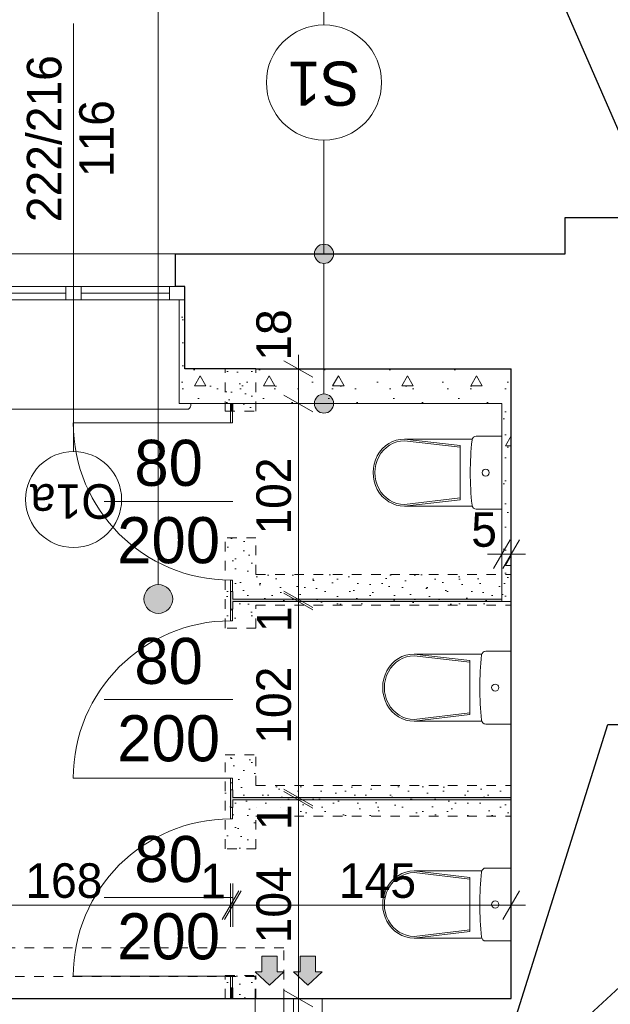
# Model space of a CAD drawing. Extents: x -145259 to -66341, y -2316 to 227384.
# Tile 29 of 141: x -90729 to -87653, y 57574 to 62704. Entities that reach past the tile are written whole.
import ezdxf

# ---------------------------------------------------------------- set-up
doc = ezdxf.new("R2010")
doc.units = 0
doc.header["$MEASUREMENT"] = 0
doc.linetypes.add('Hidden Line', pattern=[100, 50, -50])
for name, color, linetype, lineweight in [('Arch drzwi_Nr_Pióra__5', 7, 'Continuous', 13), ('Arch ocieplenie_Nr_Pióra__21', 7, 'Continuous', 13), ('Arch opisy okien_Nr_Pióra__21', 7, 'Continuous', 13), ('Arch opisy_Nr_Pióra__1', 7, 'Continuous', 25), ('Arch opisy_Nr_Pióra__21', 7, 'Continuous', 13), ('Arch wymiary_Nr_Pióra__21', 7, 'Continuous', 13), ('Arch wymiary_Nr_Pióra__5', 7, 'Continuous', 13), ('Arch ściany działowe_Nr_Pióra__15', 214, 'Continuous', 25), ('Arch ściany działowe_Nr_Pióra__5', 7, 'Continuous', 13), ('Drzwi ArchiCAD_Nr_Pióra__5', 7, 'Continuous', 13), ('Inwent kominy_Nr_Pióra__21', 7, 'Continuous', 13), ('INWENT OPISY_Nr_Pióra__21', 7, 'Continuous', 13), ('INWENT wyposarzenie_Nr_Pióra__21', 7, 'Continuous', 13), ('INWENT. OKNA_Nr_Pióra__21', 7, 'Continuous', 13), ('INWENT.ŚCIANY_Nr_Pióra__1', 7, 'Continuous', 25), ('INWENT.ŚCIANY_Nr_Pióra__21', 7, 'Continuous', 13)]:
    doc.layers.add(name, color=color, linetype=linetype, lineweight=lineweight)
for name, color, linetype in [('Arch ocieplenie', 7, 'Continuous'), ('Arch opisy', 7, 'Continuous'), ('Arch wymiary', 7, 'Continuous'), ('Arch ściany działowe', 7, 'Continuous'), ('Drzwi ArchiCAD', 7, 'Continuous'), ('INWENT wyposarzenie', 7, 'Continuous')]:
    doc.layers.add(name, color=color, linetype=linetype)
doc.layers.add('Arch wyburzenia_Nr_Pióra__2', color=7, linetype='Continuous', lineweight=13, true_color=0x7f7f7f)
doc.layers.add('INWENT.ŚCIANY_Nr_Pióra__2', color=7, linetype='Continuous', lineweight=13, true_color=0x7f7f7f)
doc.styles.add('GENERATED_STYLE_1', font='txt')
doc.styles.add('GENERATED_STYLE_6', font='txt')
doc.styles.add('GENERATED_STYLE_7', font='txt')
doc.styles.add('GENERATED_STYLE_8', font='txt')
doc.dimstyles.new('GENERATED_STYLE__1', dxfattribs={"dimtxt": 179.999995, "dimasz": 114, "dimexe": 0.18, "dimexo": 0, "dimgap": 0.09, "dimtad": 1, "dimdec": 0, "dimlfac": 0.1, "dimzin": 0, "dimdsep": 46, "dimtxsty": 'GENERATED_STYLE_1', "dimblk": 'ARROWHEAD_2', "dimblk1": 'ARROWHEAD_2', "dimblk2": 'ARROWHEAD_2', "dimcen": 0.09, "dimclrd": 7, "dimclre": 7, "dimclrt": 7, "dimazin": 0, "dimtfac": 1, "dimtdec": 4, "dimtmove": 0, "dimatfit": 3, "dimfxl": 0, "dimtolj": 1, "dimtzin": 0, "dimarcsym": 0})
doc.dimstyles.new('GENERATED_STYLE__2', dxfattribs={"dimtxt": 179.999995, "dimasz": 114, "dimexe": 0.18, "dimexo": 0, "dimgap": 0.09, "dimtad": 1, "dimtih": 1, "dimtoh": 1, "dimdec": 0, "dimlfac": 0.1, "dimzin": 0, "dimdsep": 46, "dimtxsty": 'GENERATED_STYLE_1', "dimblk": 'ARROWHEAD_2', "dimblk1": 'ARROWHEAD_2', "dimblk2": 'ARROWHEAD_2', "dimcen": 0.09, "dimclrd": 7, "dimclre": 7, "dimclrt": 7, "dimazin": 0, "dimtfac": 1, "dimtdec": 4, "dimtmove": 0, "dimatfit": 3, "dimfxl": 0, "dimtolj": 1, "dimtzin": 0, "dimarcsym": 0})
doc.dimstyles.new('GENERATED_STYLE__9', dxfattribs={"dimtxt": 0.18, "dimasz": 109.44, "dimexe": 0.18, "dimexo": 0.0625, "dimgap": 0.09, "dimtad": 0, "dimtih": 1, "dimtoh": 1, "dimdec": 4, "dimzin": 0, "dimdsep": 46, "dimcen": 0.09, "dimadec": 0, "dimazin": 0, "dimtfac": 1, "dimtdec": 4, "dimtmove": 0, "dimatfit": 3, "dimldrblk": 'ARROWHEAD_11', "dimfxl": 0, "dimtolj": 1, "dimtzin": 0, "dimarcsym": 0})
pattern_1 = [(45, (0, 200), (-63.63961, 63.63961), [0, -60, 0, -90]), (110, (200, 200), (84.572336, 30.78181), [0, -44, 0, -76])]
pattern_2 = [(0, (0, 0), (0, 623.5383), [60, -300]), (0, (180, 311.8), (0, 623.5383), [60, -300]), (60, (0, 0), (-540, 311.769), [60, -300]), (60, (360, 0), (-540, 311.769), [60, -300]), (120, (60, 0), (540, 311.769), [60, -300]), (120, (420, 0), (540, 311.769), [60, -300]), (0, (0, 60), (0, 120), [0, -120, 0, -180]), (45, (60, 60), (-84.85282, 84.85282), [0, -90, 0, -150])]

# ---------------------------------------------------------------- blocks, each defined once
blk = doc.blocks.new('Ściana_36', base_point=(-88218.7, 59671.6))
at = {"layer": 'Arch ściany działowe_Nr_Pióra__15', "linetype": 'Continuous'}
blk.add_hatch(color=256, dxfattribs=at).paths.add_polyline_path([(-88218.7, 59683.6), (-89618.7, 59683.6), (-89618.7, 59671.6), (-88218.7, 59671.6)], flags=0)
at = {"layer": 'Arch ściany działowe_Nr_Pióra__5', "linetype": 'Continuous'}
for p, q in [((-88218.7, 59683.6), (-89618.7, 59683.6)), ((-89618.7, 59671.6), (-88218.7, 59671.6)), ((-88218.7, 59671.6), (-88218.7, 59683.6))]:
    blk.add_line(p, q, dxfattribs=at)
blk = doc.blocks.new('D1 Drzwi proste 14_2')
at = {"layer": 'Drzwi ArchiCAD_Nr_Pióra__5', "linetype": 'Continuous'}
for p, q in [((410, 0), (410, 820)), ((-410, 0), (-470, 0)), ((-470, 0), (-470, -10)), ((-470, 0), (-470, -10)), ((-410, -10), (-410, 0)), ((470, 0), (410, 0)), ((410, 0), (410, -10)), ((470, -10), (470, 0)), ((470, 0), (470, -10)), ((-470, -10), (-410, -10)), ((410, -10), (470, -10))]:
    blk.add_line(p, q, dxfattribs=at)
blk.add_arc((410, 0), 820, 90, 180, dxfattribs=at)
blk = doc.blocks.new('D1 Drzwi proste 14_3')
at = {"layer": 'Drzwi ArchiCAD_Nr_Pióra__5', "linetype": 'Continuous'}
for p, q in [((410, 0), (410, 820)), ((-410, 0), (-470, 0)), ((-470, 0), (-470, -10)), ((-470, 0), (-470, -10)), ((-410, -10), (-410, 0)), ((470, 0), (410, 0)), ((410, 0), (410, -10)), ((470, -10), (470, 0)), ((470, 0), (470, -10)), ((-470, -10), (-410, -10)), ((410, -10), (470, -10))]:
    blk.add_line(p, q, dxfattribs=at)
blk.add_arc((410, 0), 820, 90, 180, dxfattribs=at)
blk = doc.blocks.new('Ściana_37', base_point=(-89618.7, 57603.6))
at = {"layer": 'Arch ściany działowe_Nr_Pióra__15', "linetype": 'Continuous'}
for points in [[(-89618.7, 60703.6), (-89630.7, 60703.6), (-89630.7, 60663.6), (-89620.7, 60663.6), (-89618.7, 60663.6)], [(-89630.7, 59631.6), (-89620.7, 59631.6), (-89618.7, 59631.6), (-89618.7, 59723.6), (-89620.7, 59723.6), (-89630.7, 59723.6)], [(-89630.7, 58599.6), (-89620.7, 58599.6), (-89618.7, 58599.6), (-89618.7, 58691.6), (-89620.7, 58691.6), (-89630.7, 58691.6)], [(-89630.7, 57603.6), (-89618.7, 57603.6), (-89618.7, 57659.6), (-89620.7, 57659.6), (-89630.7, 57659.6)]]:
    blk.add_hatch(color=256, dxfattribs=at).paths.add_polyline_path(points, flags=0)
at = {"layer": 'Arch ściany działowe_Nr_Pióra__5', "linetype": 'Continuous'}
for p, q in [((-89618.7, 60703.6), (-89630.7, 60703.6)), ((-89630.7, 60703.6), (-89630.7, 60663.6)), ((-89618.7, 60663.6), (-89618.7, 60703.6)), ((-89630.7, 60663.6), (-89620.7, 60663.6)), ((-89620.7, 60663.6), (-89618.7, 60663.6)), ((-89630.7, 59723.6), (-89620.7, 59723.6)), ((-89630.7, 59723.6), (-89630.7, 59631.6)), ((-89620.7, 59723.6), (-89618.7, 59723.6)), ((-89618.7, 59683.6), (-89618.7, 59723.6)), ((-89618.7, 59631.6), (-89618.7, 59671.6)), ((-89630.7, 59631.6), (-89620.7, 59631.6)), ((-89620.7, 59631.6), (-89618.7, 59631.6)), ((-89630.7, 58691.6), (-89620.7, 58691.6)), ((-89630.7, 58691.6), (-89630.7, 58599.6)), ((-89620.7, 58691.6), (-89618.7, 58691.6)), ((-89618.7, 58651.6), (-89618.7, 58691.6)), ((-89618.7, 58599.6), (-89618.7, 58639.6)), ((-89630.7, 58599.6), (-89620.7, 58599.6)), ((-89620.7, 58599.6), (-89618.7, 58599.6)), ((-89630.7, 57659.6), (-89620.7, 57659.6)), ((-89630.7, 57659.6), (-89630.7, 57603.6)), ((-89620.7, 57659.6), (-89618.7, 57659.6)), ((-89618.7, 57603.6), (-89618.7, 57659.6)), ((-89630.7, 57603.6), (-89618.7, 57603.6))]:
    blk.add_line(p, q, dxfattribs=at)
at = {"layer": 'Drzwi ArchiCAD', "color": 8, "linetype": 'Continuous', "lineweight": 13, "true_color": 0x7f7f7f, "zscale": 1000, "rotation": 90.00000000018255}
blk.add_blockref('D1 Drzwi proste 14_3', (-89630.7, 60193.6), dxfattribs=at)
at = {"layer": 'Drzwi ArchiCAD', "color": 8, "linetype": 'Continuous', "lineweight": 13, "true_color": 0x7f7f7f, "xscale": -1, "zscale": 1000, "rotation": 90.00000000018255}
for p in [(-89630.7, 59161.6), (-89630.7, 58129.6)]:
    blk.add_blockref('D1 Drzwi proste 14_2', p, dxfattribs=at)
blk = doc.blocks.new('Ściana_38', base_point=(-88168.7, 58639.6))
at = {"layer": 'Arch ściany działowe_Nr_Pióra__15', "linetype": 'Continuous'}
blk.add_hatch(color=256, dxfattribs=at).paths.add_polyline_path([(-88168.7, 58651.6), (-89618.7, 58651.6), (-89618.7, 58639.6), (-88168.7, 58639.6)], flags=0)
at = {"layer": 'Arch ściany działowe_Nr_Pióra__5', "linetype": 'Continuous'}
for p, q in [((-88168.7, 58651.6), (-89618.7, 58651.6)), ((-89618.7, 58639.6), (-88168.7, 58639.6)), ((-88168.7, 58639.6), (-88168.7, 58651.6))]:
    blk.add_line(p, q, dxfattribs=at)
blk = doc.blocks.new('Ściana_39', base_point=(-88168.7, 60883.6))
at = {"layer": 'Arch ocieplenie_Nr_Pióra__21', "linetype": 'Continuous'}
h = blk.add_hatch(dxfattribs=at)
h.set_pattern_fill('Structural_Concrete', color=256, style=0, pattern_type=2)
h.set_pattern_definition(pattern_2)
h.paths.add_polyline_path([(-88168.7, 60883.6), (-89868.7, 60883.6), (-89898.7, 60703.6), (-88218.7, 60703.6)], flags=0)
for p, q in [((-88168.7, 60883.6), (-89868.7, 60883.6)), ((-89898.7, 60703.6), (-88218.7, 60703.6))]:
    blk.add_line(p, q, dxfattribs=at)
blk = doc.blocks.new('Ściana_41', base_point=(-88168.7, 60883.6))
at = {"layer": 'Arch ocieplenie_Nr_Pióra__21', "linetype": 'Continuous'}
h = blk.add_hatch(dxfattribs=at)
h.set_pattern_fill('Structural_Concrete', color=256, style=0, pattern_type=2)
h.set_pattern_definition(pattern_2)
h.paths.add_polyline_path([(-88218.7, 60703.6), (-88218.7, 59671.6), (-88168.7, 59671.6), (-88168.7, 60883.6)], flags=0)
for p, q in [((-88168.7, 59671.6), (-88168.7, 60883.6)), ((-88218.7, 60703.6), (-88218.7, 59671.6)), ((-88218.7, 59671.6), (-88168.7, 59671.6))]:
    blk.add_line(p, q, dxfattribs=at)
blk = doc.blocks.new('Ściana_46', base_point=(-89868.7, 60883.6))
at = {"layer": 'Arch ocieplenie_Nr_Pióra__21', "linetype": 'Continuous'}
h = blk.add_hatch(dxfattribs=at)
h.set_pattern_fill('Structural_Concrete', color=256, style=0, pattern_type=2)
h.set_pattern_definition(pattern_2)
h.paths.add_polyline_path([(-89868.7, 60883.6), (-89868.7, 61243.6), (-89898.7, 61243.6), (-89898.7, 60703.6)], flags=0)
for p, q in [((-89868.7, 61243.6), (-89898.7, 61243.6)), ((-89898.7, 61243.6), (-89898.7, 60703.6)), ((-89868.7, 60883.6), (-89868.7, 61243.6))]:
    blk.add_line(p, q, dxfattribs=at)
blk = doc.blocks.new('Symbol WC 2 14_5', base_point=(-88168.7, 59413.6))
at = {"layer": 'INWENT wyposarzenie_Nr_Pióra__21', "linetype": 'Continuous'}
for p, q in [((-88168.7, 59413.6), (-88301.2, 59413.6)), ((-88168.7, 59413.6), (-88168.7, 59033.6)), ((-88322.5, 59398.5), (-88675.5, 59398.5)), ((-88675, 59398.5), (-88384.5, 59364.5)), ((-88675, 59389.6), (-88384.5, 59355.6)), ((-88384.5, 59223.6), (-88384.5, 59364.5)), ((-88384.5, 59223.6), (-88384.5, 59082.7)), ((-88322.3, 59048.7), (-88675.5, 59048.7)), ((-88675, 59057.6), (-88384.5, 59091.6)), ((-88675, 59048.7), (-88384.5, 59082.7)), ((-88168.7, 59033.6), (-88301.2, 59033.6))]:
    blk.add_line(p, q, dxfattribs=at)
for centre, major_axis, ratio, start_param, end_param in [((-88301.2, 59391.5), (-22.3, 0), 0.989247, 4.712389, 6.173785), ((-88675.5, 59223.6), (0, 174.9), 0.933096, 0, 3.141593), ((-88675, 59223.6), (0, 166), 0.93174, 0, 3.141593), ((-86689, 59223.6), (-1643.4, 0), 0.989247, 6.178217, 6.388032), ((-88301.2, 59055.7), (-22.3, 0), 0.989247, 0.100415, 1.570796)]:
    blk.add_ellipse(centre, major_axis=major_axis, ratio=ratio, start_param=start_param, end_param=end_param, dxfattribs=at)
blk.add_ellipse((-88252.3, 59223.6), major_axis=(-18.7, 0), ratio=0.989247, dxfattribs=at)
blk = doc.blocks.new('Symbol WC 2 14_6', base_point=(-88218.7, 60533.6))
at = {"layer": 'INWENT wyposarzenie_Nr_Pióra__21', "linetype": 'Continuous'}
for p, q in [((-88218.7, 60533.6), (-88351.2, 60533.6)), ((-88218.7, 60533.6), (-88218.7, 60153.6)), ((-88372.5, 60518.5), (-88725.5, 60518.5)), ((-88725, 60518.5), (-88434.5, 60484.5)), ((-88725, 60509.6), (-88434.5, 60475.6)), ((-88434.5, 60343.6), (-88434.5, 60484.5)), ((-88434.5, 60343.6), (-88434.5, 60202.7)), ((-88725, 60177.6), (-88434.5, 60211.6)), ((-88725, 60168.7), (-88434.5, 60202.7)), ((-88372.3, 60168.7), (-88725.5, 60168.7)), ((-88218.7, 60153.6), (-88351.2, 60153.6))]:
    blk.add_line(p, q, dxfattribs=at)
for centre, major_axis, ratio, start_param, end_param in [((-88351.2, 60511.5), (-22.3, 0), 0.989247, 4.712389, 6.173785), ((-88725.5, 60343.6), (0, 174.9), 0.933096, 0, 3.141593), ((-88725, 60343.6), (0, 166), 0.93174, 0, 3.141593), ((-86739, 60343.6), (-1643.4, 0), 0.989247, 6.178217, 6.388032), ((-88351.2, 60175.7), (-22.3, 0), 0.989247, 0.100415, 1.570796)]:
    blk.add_ellipse(centre, major_axis=major_axis, ratio=ratio, start_param=start_param, end_param=end_param, dxfattribs=at)
blk.add_ellipse((-88302.3, 60343.6), major_axis=(-18.7, 0), ratio=0.989247, dxfattribs=at)
blk = doc.blocks.new('Symbol WC 2 14_7', base_point=(-88168.7, 58283.6))
at = {"layer": 'INWENT wyposarzenie_Nr_Pióra__21', "linetype": 'Continuous'}
for p, q in [((-88168.7, 58283.6), (-88301.2, 58283.6)), ((-88168.7, 58283.6), (-88168.7, 57903.6)), ((-88322.5, 58268.5), (-88675.5, 58268.5)), ((-88675, 58268.5), (-88384.5, 58234.5)), ((-88675, 58259.6), (-88384.5, 58225.6)), ((-88384.5, 58093.6), (-88384.5, 58234.5)), ((-88384.5, 58093.6), (-88384.5, 57952.7)), ((-88322.3, 57918.7), (-88675.5, 57918.7)), ((-88675, 57927.6), (-88384.5, 57961.6)), ((-88675, 57918.7), (-88384.5, 57952.7)), ((-88168.7, 57903.6), (-88301.2, 57903.6))]:
    blk.add_line(p, q, dxfattribs=at)
for centre, major_axis, ratio, start_param, end_param in [((-88301.2, 58261.5), (-22.3, 0), 0.989247, 4.712389, 6.173785), ((-88675.5, 58093.6), (0, 174.9), 0.933096, 0, 3.141593), ((-88675, 58093.6), (0, 166), 0.93174, 0, 3.141593), ((-86689, 58093.6), (-1643.4, 0), 0.989247, 6.178217, 6.388032), ((-88301.2, 57925.7), (-22.3, 0), 0.989247, 0.100415, 1.570796)]:
    blk.add_ellipse(centre, major_axis=major_axis, ratio=ratio, start_param=start_param, end_param=end_param, dxfattribs=at)
blk.add_ellipse((-88252.3, 58093.6), major_axis=(-18.7, 0), ratio=0.989247, dxfattribs=at)
blk = doc.blocks.new('Linia_16', base_point=(-89144.4, 61483.6))
at = {"layer": 'Arch opisy_Nr_Pióra__21', "linetype": 'Continuous'}
blk.add_line((-89144.4, 61483.6), (-89144.4, 62076.6), dxfattribs=at)
blk.add_circle((-89144.4, 62376.6), 300, dxfattribs=at)
blk = doc.blocks.new('Linia_17', base_point=(-89144.4, 60703.6))
at = {"layer": 'Arch opisy_Nr_Pióra__21', "linetype": 'Continuous'}
for points in [[(-89094.4, 61483.6), (-89098.2, 61502.7), (-89109, 61519), (-89125.2, 61529.8), (-89144.4, 61533.6), (-89163.5, 61529.8), (-89179.7, 61519), (-89190.6, 61502.7), (-89194.4, 61483.6), (-89190.6, 61464.5), (-89179.7, 61448.2), (-89163.5, 61437.4), (-89144.4, 61433.6), (-89125.2, 61437.4), (-89109, 61448.2), (-89098.2, 61464.5)], [(-89094.4, 60703.6), (-89098.2, 60722.7), (-89109, 60739), (-89125.2, 60749.8), (-89144.4, 60753.6), (-89163.5, 60749.8), (-89179.7, 60739), (-89190.6, 60722.7), (-89194.4, 60703.6), (-89190.6, 60684.5), (-89179.7, 60668.2), (-89163.5, 60657.4), (-89144.4, 60653.6), (-89125.2, 60657.4), (-89109, 60668.2), (-89098.2, 60684.5)]]:
    blk.add_hatch(color=256, dxfattribs=at).paths.add_polyline_path(points, flags=0)
blk.add_line((-89144.4, 60753.6), (-89144.4, 61433.6), dxfattribs=at)
for centre in [(-89144.4, 61483.6), (-89144.4, 60703.6)]:
    blk.add_circle(centre, 50, dxfattribs=at)
blk = doc.blocks.new('Linia_27', base_point=(-90007.5, 64184.9))
at = {"layer": 'Arch opisy_Nr_Pióra__21', "linetype": 'Continuous'}
blk.add_hatch(color=256, dxfattribs=at).paths.add_polyline_path([(-89932.5, 59685.2), (-89938.2, 59713.9), (-89954.4, 59738.2), (-89978.8, 59754.5), (-90007.5, 59760.2), (-90036.2, 59754.5), (-90060.5, 59738.2), (-90076.7, 59713.9), (-90082.5, 59685.2), (-90076.7, 59656.5), (-90060.5, 59632.2), (-90036.2, 59615.9), (-90007.5, 59610.2), (-89978.8, 59615.9), (-89954.4, 59632.2), (-89938.2, 59656.5)], flags=0)
blk.add_line((-90007.5, 64184.9), (-90007.5, 59760.2), dxfattribs=at)
blk.add_circle((-90007.5, 59685.2), 75, dxfattribs=at)
blk = doc.blocks.new('Linia_33', base_point=(-89144.4, 62376.6))
at = {"layer": 'Arch opisy_Nr_Pióra__21', "linetype": 'Continuous'}
blk.add_line((-89144.4, 62676.6), (-89144.4, 62776.6), dxfattribs=at)
for centre in [(-89144.4, 63076.6), (-89144.4, 62376.6)]:
    blk.add_circle(centre, 300, dxfattribs=at)
blk = doc.blocks.new('*D1311')
at = {"layer": 'Arch wymiary_Nr_Pióra__5', "linetype": 'Continuous'}
for p, q in [((-93268.7, 57977.2), (-93268.7, 58202.2)), ((-91428.7, 57977.2), (-91428.7, 58202.2)), ((-93225.4, 58164.7), (-93312, 58014.7)), ((-91385.4, 58164.7), (-91472, 58014.7)), ((-93342.1, 58089.7), (-93268.7, 58089.7)), ((-93268.7, 58089.7), (-91428.7, 58089.7))]:
    blk.add_line(p, q, dxfattribs=at)
at = {"layer": 'Arch wymiary_Nr_Pióra__21', "char_height": 180, "attachment_point": 7, "style": 'GENERATED_STYLE_1'}
for s, insert in [('{184}', (-92636.7, 58125.7)), ('{12}', (-91702.5, 58125.7)), ('{168}', (-90700.1, 58125.7)), ('{1}', (-89789.3, 58125.7)), ('{145}', (-89066.5, 58125.7))]:
    blk.add_mtext(s, dxfattribs=dict(at, insert=insert))
blk = doc.blocks.new('ARROWHEAD_2')
at = {"color": 0, "linetype": 'Continuous', "lineweight": 0}
for p, q in [((-0.378, -0.655), (0.378, 0.655)), ((0, 0), (-1, 0))]:
    blk.add_line(p, q, dxfattribs=at)
blk = doc.blocks.new('*D1312')
at = {"layer": 'Arch wymiary_Nr_Pióra__5', "linetype": 'Continuous'}
for p, q in [((-91428.7, 57977.2), (-91428.7, 58202.2)), ((-91308.7, 57977.2), (-91308.7, 58202.2)), ((-91385.4, 58164.7), (-91472, 58014.7)), ((-91265.4, 58164.7), (-91352, 58014.7)), ((-91428.7, 58089.7), (-91308.7, 58089.7))]:
    blk.add_line(p, q, dxfattribs=at)
at = {"layer": 'Arch wymiary_Nr_Pióra__21', "char_height": 180, "attachment_point": 7, "style": 'GENERATED_STYLE_1'}
for s, insert in [('{184}', (-92636.7, 58125.7)), ('{12}', (-91702.5, 58125.7)), ('{168}', (-90700.1, 58125.7)), ('{1}', (-89789.3, 58125.7)), ('{145}', (-89066.5, 58125.7))]:
    blk.add_mtext(s, dxfattribs=dict(at, insert=insert))
blk = doc.blocks.new('*D1313')
at = {"layer": 'Arch wymiary_Nr_Pióra__5', "linetype": 'Continuous'}
for p, q in [((-91308.7, 57977.2), (-91308.7, 58202.2)), ((-89630.7, 57977.2), (-89630.7, 58202.2)), ((-91265.4, 58164.7), (-91352, 58014.7)), ((-89674, 58014.7), (-89587.4, 58164.7)), ((-89575.4, 58164.7), (-89662, 58014.7)), ((-91308.7, 58089.7), (-89630.7, 58089.7))]:
    blk.add_line(p, q, dxfattribs=at)
at = {"layer": 'Arch wymiary_Nr_Pióra__21', "char_height": 180, "attachment_point": 7, "style": 'GENERATED_STYLE_1'}
for s, insert in [('{184}', (-92636.7, 58125.7)), ('{12}', (-91702.5, 58125.7)), ('{168}', (-90700.1, 58125.7)), ('{1}', (-89789.3, 58125.7)), ('{145}', (-89066.5, 58125.7))]:
    blk.add_mtext(s, dxfattribs=dict(at, insert=insert))
blk = doc.blocks.new('*D1314')
at = {"layer": 'Arch wymiary_Nr_Pióra__5', "linetype": 'Continuous'}
for p, q in [((-89630.7, 57977.2), (-89630.7, 58202.2)), ((-89618.7, 57977.2), (-89618.7, 58202.2)), ((-89674, 58014.7), (-89587.4, 58164.7)), ((-89575.4, 58164.7), (-89662, 58014.7)), ((-89630.7, 58089.7), (-89618.7, 58089.7))]:
    blk.add_line(p, q, dxfattribs=at)
at = {"layer": 'Arch wymiary_Nr_Pióra__21', "char_height": 180, "attachment_point": 7, "style": 'GENERATED_STYLE_1'}
for s, insert in [('{184}', (-92636.7, 58125.7)), ('{12}', (-91702.5, 58125.7)), ('{168}', (-90700.1, 58125.7)), ('{1}', (-89789.3, 58125.7)), ('{145}', (-89066.5, 58125.7))]:
    blk.add_mtext(s, dxfattribs=dict(at, insert=insert))
blk = doc.blocks.new('*D1315')
at = {"layer": 'Arch wymiary_Nr_Pióra__5', "linetype": 'Continuous'}
for p, q in [((-89618.7, 57977.2), (-89618.7, 58202.2)), ((-88168.7, 57977.2), (-88168.7, 58202.2)), ((-89674, 58014.7), (-89587.4, 58164.7)), ((-89575.4, 58164.7), (-89662, 58014.7)), ((-88212, 58014.7), (-88125.4, 58164.7)), ((-89618.7, 58089.7), (-88168.7, 58089.7)), ((-88168.7, 58089.7), (-88095.4, 58089.7))]:
    blk.add_line(p, q, dxfattribs=at)
at = {"layer": 'Arch wymiary_Nr_Pióra__21', "char_height": 180, "attachment_point": 7, "style": 'GENERATED_STYLE_1'}
for s, insert in [('{184}', (-92636.7, 58125.7)), ('{12}', (-91702.5, 58125.7)), ('{168}', (-90700.1, 58125.7)), ('{1}', (-89789.3, 58125.7)), ('{145}', (-89066.5, 58125.7))]:
    blk.add_mtext(s, dxfattribs=dict(at, insert=insert))
blk = doc.blocks.new('*D1316')
at = {"layer": 'Arch wymiary_Nr_Pióra__5', "linetype": 'Continuous'}
for p, q in [((-88218.7, 59806.4), (-88218.7, 60031.4)), ((-88168.7, 59806.4), (-88168.7, 60031.4)), ((-88262, 59843.9), (-88175.4, 59993.9)), ((-88125.4, 59993.9), (-88212, 59843.9)), ((-88292.1, 59918.9), (-88218.7, 59918.9)), ((-88218.7, 59918.9), (-88168.7, 59918.9)), ((-88168.7, 59918.9), (-88095.4, 59918.9))]:
    blk.add_line(p, q, dxfattribs=at)
at = {"layer": 'Arch wymiary_Nr_Pióra__21', "insert": (-88377.3, 59954.9), "char_height": 180, "attachment_point": 7, "style": 'GENERATED_STYLE_1'}
blk.add_mtext('{5}', dxfattribs=at)
blk = doc.blocks.new('*D1317')
at = {"layer": 'Arch wymiary_Nr_Pióra__5', "linetype": 'Continuous'}
for p, q in [((-89352.9, 58694.9), (-89202.9, 58608.3)), ((-89165.4, 58639.6), (-89390.4, 58639.6)), ((-89202.9, 58596.3), (-89352.9, 58682.9)), ((-89277.9, 57603.6), (-89277.9, 58639.6)), ((-89352.9, 57646.9), (-89202.9, 57560.3)), ((-89165.4, 57603.6), (-89390.4, 57603.6)), ((-89277.9, 57530.3), (-89277.9, 57603.6))]:
    blk.add_line(p, q, dxfattribs=at)
at = {"layer": 'Arch wymiary_Nr_Pióra__21', "char_height": 180, "attachment_point": 7, "rotation": 90, "style": 'GENERATED_STYLE_1'}
for s, insert in [('{18}', (-89313.9, 60927)), ('{102}', (-89313.9, 60020.8)), ('{1}', (-89313.9, 59513.1)), ('{102}', (-89313.9, 58931.2)), ('{1}', (-89313.9, 58481.1)), ('{104}', (-89313.9, 57891.2))]:
    blk.add_mtext(s, dxfattribs=dict(at, insert=insert))
blk = doc.blocks.new('*D1318')
at = {"layer": 'Arch wymiary_Nr_Pióra__5', "linetype": 'Continuous'}
for p, q in [((-89352.9, 58694.9), (-89202.9, 58608.3)), ((-89165.4, 58651.6), (-89390.4, 58651.6)), ((-89165.4, 58639.6), (-89390.4, 58639.6)), ((-89202.9, 58596.3), (-89352.9, 58682.9)), ((-89277.9, 58639.6), (-89277.9, 58651.6))]:
    blk.add_line(p, q, dxfattribs=at)
at = {"layer": 'Arch wymiary_Nr_Pióra__21', "char_height": 180, "attachment_point": 7, "rotation": 90, "style": 'GENERATED_STYLE_1'}
for s, insert in [('{18}', (-89313.9, 60927)), ('{102}', (-89313.9, 60020.8)), ('{1}', (-89313.9, 59513.1)), ('{102}', (-89313.9, 58931.2)), ('{1}', (-89313.9, 58481.1)), ('{104}', (-89313.9, 57891.2))]:
    blk.add_mtext(s, dxfattribs=dict(at, insert=insert))
blk = doc.blocks.new('*D1319')
at = {"layer": 'Arch wymiary_Nr_Pióra__5', "linetype": 'Continuous'}
for p, q in [((-89352.9, 59726.9), (-89202.9, 59640.3)), ((-89202.9, 59628.3), (-89352.9, 59714.9)), ((-89165.4, 59671.6), (-89390.4, 59671.6)), ((-89277.9, 58651.6), (-89277.9, 59671.6)), ((-89352.9, 58694.9), (-89202.9, 58608.3)), ((-89165.4, 58651.6), (-89390.4, 58651.6)), ((-89202.9, 58596.3), (-89352.9, 58682.9))]:
    blk.add_line(p, q, dxfattribs=at)
at = {"layer": 'Arch wymiary_Nr_Pióra__21', "char_height": 180, "attachment_point": 7, "rotation": 90, "style": 'GENERATED_STYLE_1'}
for s, insert in [('{18}', (-89313.9, 60927)), ('{102}', (-89313.9, 60020.8)), ('{1}', (-89313.9, 59513.1)), ('{102}', (-89313.9, 58931.2)), ('{1}', (-89313.9, 58481.1)), ('{104}', (-89313.9, 57891.2))]:
    blk.add_mtext(s, dxfattribs=dict(at, insert=insert))
blk = doc.blocks.new('*D1320')
at = {"layer": 'Arch wymiary_Nr_Pióra__5', "linetype": 'Continuous'}
for p, q in [((-89352.9, 59726.9), (-89202.9, 59640.3)), ((-89202.9, 59628.3), (-89352.9, 59714.9)), ((-89165.4, 59683.6), (-89390.4, 59683.6)), ((-89165.4, 59671.6), (-89390.4, 59671.6)), ((-89277.9, 59671.6), (-89277.9, 59683.6))]:
    blk.add_line(p, q, dxfattribs=at)
at = {"layer": 'Arch wymiary_Nr_Pióra__21', "char_height": 180, "attachment_point": 7, "rotation": 90, "style": 'GENERATED_STYLE_1'}
for s, insert in [('{18}', (-89313.9, 60927)), ('{102}', (-89313.9, 60020.8)), ('{1}', (-89313.9, 59513.1)), ('{102}', (-89313.9, 58931.2)), ('{1}', (-89313.9, 58481.1)), ('{104}', (-89313.9, 57891.2))]:
    blk.add_mtext(s, dxfattribs=dict(at, insert=insert))
blk = doc.blocks.new('*D1321')
at = {"layer": 'Arch wymiary_Nr_Pióra__5', "linetype": 'Continuous'}
for p, q in [((-89352.9, 60746.9), (-89202.9, 60660.3)), ((-89165.4, 60703.6), (-89390.4, 60703.6)), ((-89277.9, 59683.6), (-89277.9, 60703.6)), ((-89352.9, 59726.9), (-89202.9, 59640.3)), ((-89202.9, 59628.3), (-89352.9, 59714.9)), ((-89165.4, 59683.6), (-89390.4, 59683.6))]:
    blk.add_line(p, q, dxfattribs=at)
at = {"layer": 'Arch wymiary_Nr_Pióra__21', "char_height": 180, "attachment_point": 7, "rotation": 90, "style": 'GENERATED_STYLE_1'}
for s, insert in [('{18}', (-89313.9, 60927)), ('{102}', (-89313.9, 60020.8)), ('{1}', (-89313.9, 59513.1)), ('{102}', (-89313.9, 58931.2)), ('{1}', (-89313.9, 58481.1)), ('{104}', (-89313.9, 57891.2))]:
    blk.add_mtext(s, dxfattribs=dict(at, insert=insert))
blk = doc.blocks.new('*D1322')
at = {"layer": 'Arch wymiary_Nr_Pióra__5', "linetype": 'Continuous'}
for p, q in [((-89277.9, 60883.6), (-89277.9, 60957)), ((-89202.9, 60840.3), (-89352.9, 60926.9)), ((-89165.4, 60883.6), (-89390.4, 60883.6)), ((-89277.9, 60703.6), (-89277.9, 60883.6)), ((-89352.9, 60746.9), (-89202.9, 60660.3)), ((-89165.4, 60703.6), (-89390.4, 60703.6))]:
    blk.add_line(p, q, dxfattribs=at)
at = {"layer": 'Arch wymiary_Nr_Pióra__21', "char_height": 180, "attachment_point": 7, "rotation": 90, "style": 'GENERATED_STYLE_1'}
for s, insert in [('{18}', (-89313.9, 60927)), ('{102}', (-89313.9, 60020.8)), ('{1}', (-89313.9, 59513.1)), ('{102}', (-89313.9, 58931.2)), ('{1}', (-89313.9, 58481.1)), ('{104}', (-89313.9, 57891.2))]:
    blk.add_mtext(s, dxfattribs=dict(at, insert=insert))
blk = doc.blocks.new('ARROWHEAD_11')
at = {"color": 0, "linetype": 'Continuous', "lineweight": 0}
blk.add_line((0, 0), (-1, 0), dxfattribs=at)
at = {"color": 0, "linetype": 'Continuous', "lineweight": 0, "const_width": 0.25, "flags": 128}
blk.add_lwpolyline([(-0.125, 0, 1), (0.125, 0, 1)], format="xyb", close=True, dxfattribs=at)

msp = doc.modelspace()

# ---------------------------------------------------------------- hatches: boundary and pattern name
at = {"layer": 'Arch wyburzenia_Nr_Pióra__2', "linetype": 'Continuous'}
h = msp.add_hatch(dxfattribs=at)
h.set_pattern_fill('Cut_Stone', color=256, style=0, pattern_type=2)
h.set_pattern_definition(pattern_1)
h.paths.add_polyline_path([(-89658.7, 60883.6), (-89658.7, 60663.6), (-89498.7, 60663.6), (-89498.7, 60883.6)], flags=0)
h = msp.add_hatch(dxfattribs=at)
h.set_pattern_fill('Cut_Stone', color=256, style=0, pattern_type=2)
h.set_pattern_definition(pattern_1)
h.paths.add_polyline_path([(-89658.7, 60003.6), (-89658.7, 59533.6), (-89498.7, 59533.6), (-89498.7, 59653.6), (-88168.7, 59653.6), (-88168.7, 59813.6), (-89498.7, 59813.6), (-89498.7, 60003.6)], flags=0)
h = msp.add_hatch(dxfattribs=at)
h.set_pattern_fill('Cut_Stone', color=256, style=0, pattern_type=2)
h.set_pattern_definition(pattern_1)
h.paths.add_polyline_path([(-89498.7, 58553.6), (-88168.7, 58553.6), (-88168.7, 58713.6), (-89498.7, 58713.6), (-89498.7, 58873.6), (-89658.7, 58873.6), (-89658.7, 58383.6), (-89498.7, 58383.6)], flags=0)
h = msp.add_hatch(dxfattribs=at)
h.set_pattern_fill('Cut_Stone', color=256, style=0, pattern_type=2)
h.set_pattern_definition(pattern_1)
h.paths.add_polyline_path([(-89498.7, 57723.6), (-89658.7, 57723.6), (-89658.7, 57603.6), (-89498.7, 57603.6)], flags=0)
at = {"layer": 'Inwent kominy_Nr_Pióra__21', "linetype": 'Continuous'}
for points in [[(-89503.7, 57743.6), (-89468.7, 57743.6), (-89468.7, 57823.6), (-89388.7, 57823.6), (-89388.7, 57743.6), (-89353.7, 57743.6), (-89428.7, 57673.6)], [(-89303.7, 57743.6), (-89268.7, 57743.6), (-89268.7, 57823.6), (-89188.7, 57823.6), (-89188.7, 57743.6), (-89153.7, 57743.6), (-89228.7, 57673.6)]]:
    msp.add_hatch(color=256, dxfattribs=at).paths.add_polyline_path(points, flags=0)

# ---------------------------------------------------------------- linework, layer by layer
at = {"layer": 'Arch drzwi_Nr_Pióra__5', "linetype": 'Continuous'}
for p, q in [((-89618.7, 60193.6), (-90288.7, 60193.6)), ((-89618.7, 59161.6), (-90288.7, 59161.6)), ((-89618.7, 58129.6), (-90288.7, 58129.6))]:
    msp.add_line(p, q, dxfattribs=at)
at = {"layer": 'Arch opisy okien_Nr_Pióra__21', "linetype": 'Continuous'}
msp.add_circle((-90448.7, 60203.6), 250, dxfattribs=at)
at = {"layer": 'Inwent kominy_Nr_Pióra__21', "linetype": 'Hidden Line'}
for p, q in [((-89353.7, 57868.3), (-91428.7, 57868.3)), ((-89353.7, 57603.6), (-89353.7, 57868.3)), ((-89503.7, 57718.3), (-91428.7, 57718.3)), ((-89503.7, 57603.6), (-89503.7, 57718.3))]:
    msp.add_line(p, q, dxfattribs=at)
at = {"layer": 'Inwent kominy_Nr_Pióra__21', "linetype": 'Continuous'}
for p, q in [((-89468.7, 57743.6), (-89468.7, 57823.6)), ((-89468.7, 57823.6), (-89388.7, 57823.6)), ((-89388.7, 57823.6), (-89388.7, 57743.6)), ((-89268.7, 57743.6), (-89268.7, 57823.6)), ((-89268.7, 57823.6), (-89188.7, 57823.6)), ((-89188.7, 57823.6), (-89188.7, 57743.6)), ((-89428.7, 57673.6), (-89503.7, 57743.6)), ((-89468.7, 57743.6), (-89503.7, 57743.6)), ((-89428.7, 57673.6), (-89353.7, 57743.6)), ((-89388.7, 57743.6), (-89353.7, 57743.6)), ((-89228.7, 57673.6), (-89303.7, 57743.6)), ((-89268.7, 57743.6), (-89303.7, 57743.6)), ((-89228.7, 57673.6), (-89153.7, 57743.6)), ((-89188.7, 57743.6), (-89153.7, 57743.6)), ((-89503.7, 57113.6), (-89503.7, 57603.6)), ((-89353.7, 57113.6), (-89353.7, 57603.6)), ((-89303.7, 57113.6), (-89303.7, 57603.6)), ((-89153.7, 57113.6), (-89153.7, 57603.6))]:
    msp.add_line(p, q, dxfattribs=at)
at = {"layer": 'INWENT OPISY_Nr_Pióra__21', "linetype": 'Continuous'}
msp.add_line((-90448.7, 60453.6), (-90448.7, 62683.6), dxfattribs=at)
at = {"layer": 'INWENT. OKNA_Nr_Pióra__21', "linetype": 'Continuous'}
for p, q in [((-91028.7, 61313.6), (-89868.7, 61313.6)), ((-90488.7, 61313.6), (-90488.7, 61243.6)), ((-90408.7, 61313.6), (-90408.7, 61243.6)), ((-89948.7, 61313.6), (-89948.7, 61243.6)), ((-90488.7, 61278.6), (-90948.7, 61278.6)), ((-89948.7, 61278.6), (-90408.7, 61278.6)), ((-89868.7, 61243.6), (-91028.7, 61243.6)), ((-89838.7, 60693.6), (-89838.7, 60703.6)), ((-91038.7, 60673.6), (-89858.7, 60673.6))]:
    msp.add_line(p, q, dxfattribs=at)
msp.add_arc((-89858.7, 60693.6), 20, 270, 0, dxfattribs=at)
at = {"layer": 'INWENT.ŚCIANY_Nr_Pióra__1', "linetype": 'Continuous'}
for p, q in [((-87888.7, 61673.6), (-86838.7, 61673.6)), ((-87888.7, 61483.6), (-87888.7, 61673.6)), ((-89918.7, 61483.6), (-87888.7, 61483.6)), ((-89918.7, 61313.6), (-89918.7, 61483.6)), ((-89868.7, 61313.6), (-89918.7, 61313.6)), ((-89868.7, 60883.6), (-89868.7, 61313.6)), ((-89498.7, 60883.6), (-89868.7, 60883.6)), ((-89498.7, 60883.6), (-88168.7, 60883.6)), ((-88168.7, 59813.6), (-88168.7, 60883.6)), ((-88168.7, 58713.6), (-88168.7, 59813.6)), ((-88168.7, 57603.6), (-88168.7, 58713.6)), ((-91298.7, 57603.6), (-89498.7, 57603.6)), ((-89498.7, 57603.6), (-88168.7, 57603.6))]:
    msp.add_line(p, q, dxfattribs=at)
at = {"layer": 'INWENT.ŚCIANY_Nr_Pióra__2', "linetype": 'Hidden Line'}
for p, q in [((-89658.7, 60663.6), (-89658.7, 60883.6)), ((-89498.7, 60663.6), (-89498.7, 60883.6)), ((-89658.7, 60663.6), (-89498.7, 60663.6)), ((-89498.7, 60003.6), (-89658.7, 60003.6)), ((-89658.7, 59533.6), (-89658.7, 60003.6)), ((-89498.7, 59813.6), (-89498.7, 60003.6)), ((-89498.7, 59813.6), (-88168.7, 59813.6)), ((-89498.7, 59653.6), (-88168.7, 59653.6)), ((-89498.7, 59533.6), (-89498.7, 59653.6)), ((-89498.7, 59533.6), (-89658.7, 59533.6)), ((-89658.7, 58873.6), (-89498.7, 58873.6)), ((-89658.7, 58383.6), (-89658.7, 58873.6)), ((-89498.7, 58713.6), (-89498.7, 58873.6)), ((-89498.7, 58713.6), (-88168.7, 58713.6)), ((-89498.7, 58553.6), (-88168.7, 58553.6)), ((-89498.7, 58383.6), (-89498.7, 58553.6)), ((-89498.7, 58383.6), (-89658.7, 58383.6)), ((-89658.7, 57603.6), (-89658.7, 57723.6)), ((-89658.7, 57723.6), (-89498.7, 57723.6)), ((-89498.7, 57603.6), (-89498.7, 57723.6))]:
    msp.add_line(p, q, dxfattribs=at)
at = {"layer": 'INWENT.ŚCIANY_Nr_Pióra__21', "linetype": 'Continuous'}
msp.add_line((-90978.7, 61483.6), (-89918.7, 61483.6), dxfattribs=at)

# ---------------------------------------------------------------- block references
at = {"layer": 'Arch ocieplenie'}
for name, p in [('Ściana_46', (-89868.7, 60883.6)), ('Ściana_39', (-88168.7, 60883.6)), ('Ściana_41', (-88168.7, 60883.6))]:
    msp.add_blockref(name, p, dxfattribs=at)
at = {"layer": 'Arch opisy', "linetype": 'Continuous'}
for name, p in [('Linia_27', (-90007.5, 64184.9)), ('Linia_33', (-89144.4, 62376.6)), ('Linia_16', (-89144.4, 61483.6)), ('Linia_17', (-89144.4, 60703.6))]:
    msp.add_blockref(name, p, dxfattribs=at)
at = {"layer": 'Arch ściany działowe'}
for name, p in [('Ściana_37', (-89618.7, 57603.6)), ('Ściana_36', (-88218.7, 59671.6)), ('Ściana_38', (-88168.7, 58639.6))]:
    msp.add_blockref(name, p, dxfattribs=at)
at = {"layer": 'INWENT wyposarzenie', "color": 104, "linetype": 'Continuous', "lineweight": 20, "true_color": 0x029e21}
for name, p in [('Symbol WC 2 14_6', (-88218.7, 60533.6)), ('Symbol WC 2 14_5', (-88168.7, 59413.6)), ('Symbol WC 2 14_7', (-88168.7, 58283.6))]:
    msp.add_blockref(name, p, dxfattribs=at)

# ---------------------------------------------------------------- texts
at = {"layer": 'Arch drzwi_Nr_Pióra__5', "linetype": 'Continuous', "char_height": 240, "width": 1346.334, "attachment_point": 2, "line_spacing_factor": 1.007146, "style": 'GENERATED_STYLE_7'}
for insert in [(-89953.7, 60514.7), (-89953.7, 59482.7), (-89953.7, 58450.7)]:
    msp.add_mtext('{80\\P200}', dxfattribs=dict(at, insert=insert))
at = {"layer": 'Arch opisy okien_Nr_Pióra__21', "linetype": 'Continuous', "insert": (-90448.7, 60103.3), "char_height": 180, "attachment_point": 2, "rotation": 180, "style": 'GENERATED_STYLE_8'}
msp.add_mtext('{O1a}', dxfattribs=at)
at = {"layer": 'Arch opisy_Nr_Pióra__1', "linetype": 'Continuous', "insert": (-89144.4, 62255.3), "char_height": 230, "attachment_point": 2, "rotation": 180, "style": 'GENERATED_STYLE_6'}
msp.add_mtext('{S1}', dxfattribs=at)
at = {"layer": 'INWENT OPISY_Nr_Pióra__21', "linetype": 'Continuous', "insert": (-90692, 62083.6), "char_height": 180, "width": 1346.334, "attachment_point": 2, "rotation": 90, "line_spacing_factor": 0.909108, "style": 'GENERATED_STYLE_7'}
msp.add_mtext('{222/216\\P116}', dxfattribs=at)

# ---------------------------------------------------------------- dimensions: what is measured, and where the dimension line sits
at = {"layer": 'Arch wymiary', "linetype": 'Continuous'}
for p1, p2, picture, middle in [((-88930.5, 57603.6), (-88893.7, 58639.6), '*D1317', (-89403.9, 58096.1)), ((-88893.7, 58639.6), (-88893.7, 58651.6), '*D1318', (-89403.9, 58549.3)), ((-88893.7, 58651.6), (-88918.7, 59671.6), '*D1319', (-89403.9, 59136.1)), ((-88918.7, 59671.6), (-88918.7, 59683.6), '*D1320', (-89403.9, 59581.3)), ((-88918.7, 59683.6), (-89018.7, 60703.6), '*D1321', (-89403.9, 60225.7)), ((-89018.7, 60703.6), (-89018.7, 60883.6), '*D1322', (-89403.9, 61063.5))]:
    dim = msp.add_linear_dim(base=(-89277.9, 57603.6), p1=p1, p2=p2, angle=90, dimstyle='GENERATED_STYLE__1', dxfattribs=at)
    dim.commit()
    dim.dimension.update_dxf_attribs({"geometry": picture, "text_midpoint": middle})
for base, p1, p2, picture, middle in [((-88218.7, 59918.9), (-88218.7, 60277.6), (-88168.7, 60277.6), '*D1316', (-88309, 60044.9)), ((-93268.7, 58089.7), (-93268.7, 57883.6), (-91428.7, 59153.6), '*D1311', (-92431.8, 58215.7)), ((-93268.7, 58089.7), (-91428.7, 59153.6), (-91308.7, 59153.6), '*D1312', (-91565.9, 58215.7)), ((-93268.7, 58089.7), (-91308.7, 59153.6), (-89630.7, 59153.6), '*D1313', (-90495.2, 58215.7)), ((-93268.7, 58089.7), (-89630.7, 59153.6), (-89618.7, 58599.6), '*D1314', (-89721, 58215.7)), ((-93268.7, 58089.7), (-89618.7, 58599.6), (-88168.7, 58435.8), '*D1315', (-88861.6, 58215.7))]:
    dim = msp.add_linear_dim(base=base, p1=p1, p2=p2, dimstyle='GENERATED_STYLE__2', dxfattribs=at)
    dim.commit()
    dim.dimension.update_dxf_attribs({"geometry": picture, "text_midpoint": middle})

# ---------------------------------------------------------------- leaders
at = {"layer": 'INWENT OPISY_Nr_Pióra__21', "linetype": 'Continuous', "annotation_type": 0, "has_hookline": 1, "hookline_direction": 1}
for points, text_width in [([(-87448.7, 61753.6), (-88284.7, 63679.3), (-88659.6, 63679.3)], 437.1), ([(-88268.7, 57113.6), (-87666.1, 59032.2), (-87093.1, 59032.2)], 1328.6), ([(-88418.7, 56913.6), (-87143, 58091.1), (-86570, 58091.1)], 1354.3)]:
    msp.add_leader(points, dimstyle='GENERATED_STYLE__9', dxfattribs=dict(at, text_width=text_width))

doc.saveas('drawing.dxf')
